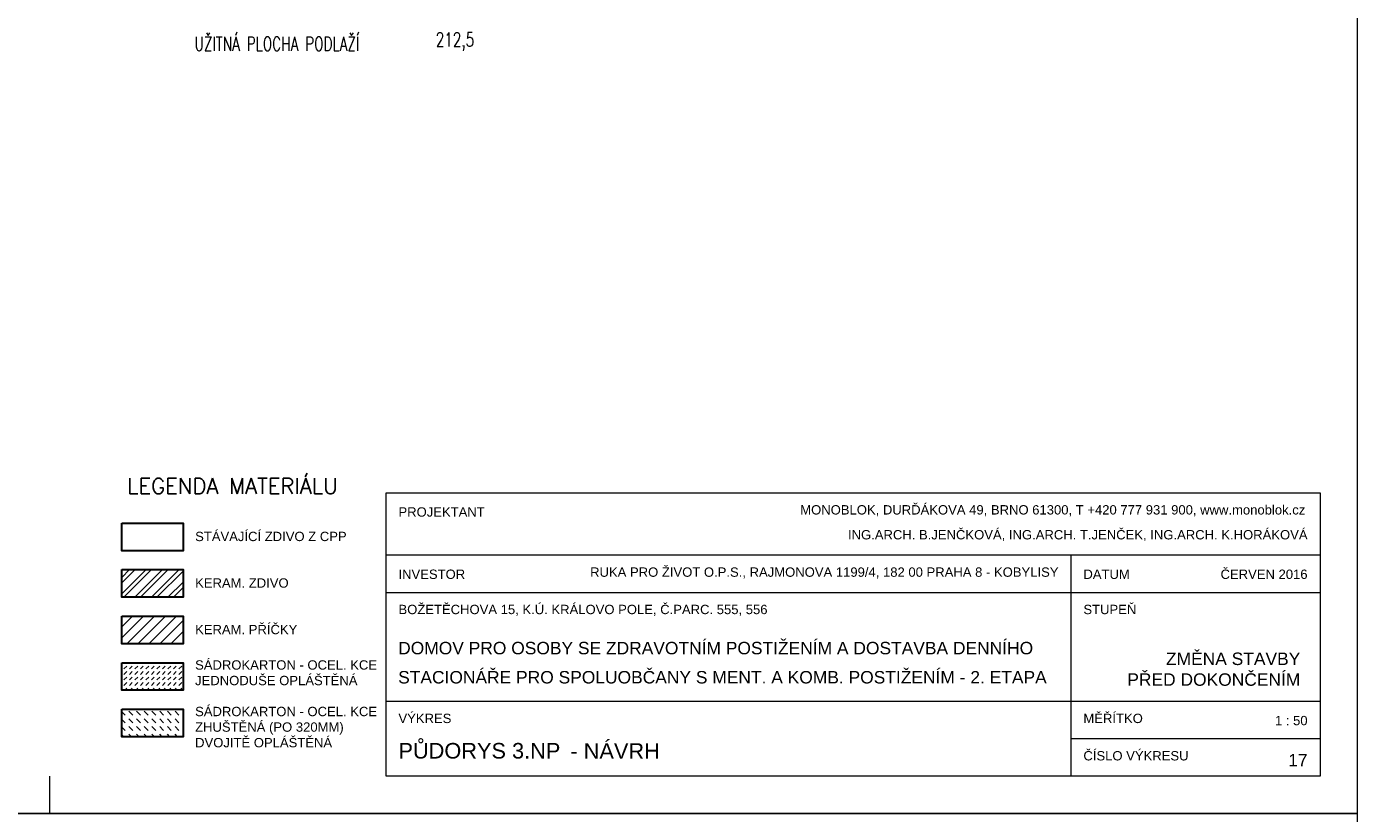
# Model space of a CAD drawing. Header units: millimetres. Extents: x -300958 to -108039, y 30118 to 292543.
# Tile 208 of 256: x -184419 to -173733, y 134957 to 141275. Entities that reach past the tile are written whole.
import ezdxf

# ---------------------------------------------------------------- set-up
doc = ezdxf.new("R2010")
doc.units = ezdxf.units.MM
doc.header["$MEASUREMENT"] = 0
for name, color, linetype, lineweight in [('legenda', 7, 'Continuous', 13), ('Materiály', 1, 'Continuous', 13), ('navrh', 1, 'Continuous', 9), ('popis', 7, 'Continuous', 9), ('RAMECEK', 7, 'Continuous', 0), ('walls', 7, 'Continuous', 13)]:
    doc.layers.add(name, color=color, linetype=linetype, lineweight=lineweight)
doc.styles.add('GENERATED_STYLE_8', font='arial.ttf')
doc.styles.add('Style-Arial', font='arial.ttf')

# ---------------------------------------------------------------- blocks, each defined once
blk = doc.blocks.new('*U49')
at = {"layer": 'RAMECEK', "linetype": 'Continuous', "lineweight": 0}
blk.add_line((5250, -11138), (5250, -10838), dxfattribs=at)
at = {"layer": 'RAMECEK', "linetype": 'Continuous', "lineweight": 0, "flags": 128}
blk.add_lwpolyline([(-15750, -11138), (15750, -11138), (15750, 11137), (-15750, 11137)], close=True, dxfattribs=at)

msp = doc.modelspace()

# ---------------------------------------------------------------- hatches: boundary and pattern name
at = {"layer": 'Materiály', "linetype": 'Continuous', "lineweight": 0}
h = msp.add_hatch(dxfattribs=at)
h.set_pattern_fill('ANSI32', color=256, scale=250, style=0)
h.set_pattern_definition([(45, (31500, 0), (-66.29126, 66.29126), []), (45, (31544.19, 0), (-66.29126, 66.29126), [])])
h.paths.add_polyline_path([(-183654.4, 136692.9), (-183162.2, 136692.9), (-183162.2, 136914.8), (-183654.4, 136914.8)])
at = {"layer": 'Materiály', "linetype": 'Continuous'}
h = msp.add_hatch(dxfattribs=at)
h.set_pattern_fill('ANSI31', color=256, scale=500, style=0)
h.set_pattern_definition([(45, (31500, 22275), (-44.194174, 44.194174), [])])
h.paths.add_polyline_path([(-183162.3, 136541.1), (-183654.5, 136541.1), (-183654.5, 136319.2), (-183162.3, 136319.2)])
h = msp.add_hatch(dxfattribs=at)
h.set_pattern_fill('DASH', color=256, scale=250, angle=45, style=0)
h.set_pattern_definition([(45, (31500, 0), (4e-15, 44.194174), [31.25, -31.25])])
h.paths.add_polyline_path([(-183162.4, 135945.5), (-183162.4, 136167.4), (-183654.6, 136167.4), (-183654.6, 135945.5)])
h = msp.add_hatch(dxfattribs=at)
h.set_pattern_fill('DASH', color=256, scale=350, angle=135, style=0)
h.set_pattern_definition([(135, (31500, 0), (-61.871843, 4e-15), [43.75, -43.75])])
h.paths.add_polyline_path([(-183654.6, 135793.7), (-183654.6, 135571.8), (-183162.5, 135571.8), (-183162.5, 135793.7)])

# ---------------------------------------------------------------- linework, layer by layer
at = {"layer": 'legenda', "linetype": 'Continuous', "lineweight": 0}
for p, q in [((-181532.6, 137032.2), (-174032.6, 137032.2)), ((-176032.6, 137032.2), (-176032.6, 135257.5)), ((-181532.6, 136732.2), (-174032.6, 136732.2)), ((-181532.6, 135857.5), (-174032.6, 135857.5)), ((-176032.6, 135557.5), (-174032.6, 135557.5))]:
    msp.add_line(p, q, dxfattribs=at)
at = {"layer": 'legenda', "linetype": 'Continuous', "lineweight": 0, "flags": 128}
msp.add_lwpolyline([(-174032.6, 135257.5), (-181532.6, 135257.5), (-181532.6, 137532.2), (-174032.6, 137532.2)], close=True, dxfattribs=at)
at = {"layer": 'navrh', "linetype": 'Continuous', "lineweight": 30, "flags": 128}
for points in [[(-183654.4, 136914.8), (-183162.2, 136914.8), (-183162.2, 136692.9), (-183654.4, 136692.9)], [(-183654.5, 136541.1), (-183162.3, 136541.1), (-183162.3, 136319.2), (-183654.5, 136319.2)], [(-183654.6, 136167.4), (-183162.4, 136167.4), (-183162.4, 135945.5), (-183654.6, 135945.5)], [(-183654.6, 135793.7), (-183162.5, 135793.7), (-183162.5, 135571.8), (-183654.6, 135571.8)]]:
    msp.add_lwpolyline(points, close=True, dxfattribs=at)
at = {"layer": 'walls', "linetype": 'Continuous', "lineweight": 30, "flags": 128}
msp.add_lwpolyline([(-183654.4, 137288.5), (-183162.2, 137288.5), (-183162.2, 137066.6), (-183654.4, 137066.6)], close=True, dxfattribs=at)

# ---------------------------------------------------------------- block references
at = {"layer": 'RAMECEK', "linetype": 'Continuous', "lineweight": 0}
for p in [(-189482.6, 146095), (-189482.6, 123820)]:
    msp.add_blockref('*U49', p, dxfattribs=at)

# ---------------------------------------------------------------- texts
at = {"layer": 'legenda', "linetype": 'Continuous', "lineweight": 0, "line_spacing_factor": 0.809677}
for s, insert, char_height, attachment_point, rotation, style in [('\\Fromans.shx;\\H1.000000x;\\W0.714286;UŽITNÁ PLOCHA PODLAŽÍ\\H1.000000x;\\W1.000000; ', (-183070.2, 141136.3), 112, 4, 359.99091, 'Style-Arial'), ('{\\Fromans|c0;\\W0.71429;21\\Fromans|c238;2\\Fromans|c0;,\\Fromans|c238;5}', (-181133.3, 141154.4), 112, 4, 359.99091, 'Style-Arial'), ('\\Fromans.shx;LEGENDA MATERIÁLU', (-182765.8, 137585.5), 125, 5, 0.00406, 'GENERATED_STYLE_8')]:
    msp.add_mtext(s, dxfattribs=dict(at, insert=insert, char_height=char_height, attachment_point=attachment_point, rotation=rotation, style=style))
at = {"layer": 'legenda', "linetype": 'Continuous', "lineweight": 0, "style": 'GENERATED_STYLE_8'}
for s, insert, char_height, width, attachment_point in [('MONOBLOK, DURĎÁKOVA 49, BRNO 61300, T +420 777 931 900, www.monoblok.cz', (-174150.9, 137432.2), 75, 4311.61, 3), ('\\A1;PROJEKTANT  ', (-181432.6, 137415), 75, 1711.466, 1), ('STÁVAJÍCÍ ZDIVO Z CPP', (-183065.4, 137218.6), 75, 1711.466, 1), ('ING.ARCH. B.JENČKOVÁ, ING.ARCH. T.JENČEK, ING.ARCH. K.HORÁKOVÁ', (-174132.6, 137232.2), 75, 5486.569, 3), ('\\A1;INVESTOR', (-181432.6, 136915), 75, 1711.466, 1), ('RUKA PRO ŽIVOT O.P.S., RAJMONOVA 1199/4, 182 00 PRAHA 8 - KOBYLISY', (-176132.6, 136932.2), 75, 3880.28, 3), ('\\A1;DATUM', (-175932.6, 136915), 75, 689.424, 1), ('ČERVEN 2016', (-174132.6, 136915), 75, 828.958, 3), ('KERAM. ZDIVO', (-183065.5, 136844.9), 75, 1711.466, 1), ('BOŽETĚCHOVA 15, K.Ú. KRÁLOVO POLE, Č.PARC. 555, 556', (-181432.6, 136632.2), 75, 3474.693, 1), ('STUPEŇ', (-175932.6, 136632.2), 75, 945.177, 1), ('KERAM. PŘÍČKY', (-183065.6, 136471.2), 75, 1711.466, 1), ('SÁDROKARTON - OCEL. KCE JEDNODUŠE OPLÁŠTĚNÁ', (-183065.7, 136186.7), 75, 1711.466, 1), ('SÁDROKARTON - OCEL. KCE ZHUŠTĚNÁ (PO 320MM)\\PDVOJITĚ OPLÁŠTĚNÁ', (-183065.7, 135813), 75, 1711.466, 1), ('VÝKRES', (-181432.6, 135757.6), 75, 1711.466, 1), ('MĚŘÍTKO', (-175932.6, 135757.6), 75, 810.571, 1), ('1 : 50', (-174132.6, 135740.3), 75, 828.957, 3), ('PŮDORYS 3.NP', (-181432.7, 135396.1), 125, 4195.239, 7), ('- NÁVRH', (-180051.8, 135396.1), 125, 4195.239, 7), ('ČÍSLO VÝKRESU', (-175932.6, 135457.6), 75, 931.717, 1), ('17', (-174132.6, 135434.6), 100, 828.958, 3)]:
    msp.add_mtext(s, dxfattribs=dict(at, insert=insert, char_height=char_height, width=width, attachment_point=attachment_point))
at = {"layer": 'popis', "linetype": 'Continuous', "lineweight": 0, "char_height": 100, "style": 'GENERATED_STYLE_8'}
for s, insert, width, attachment_point in [('DOMOV PRO OSOBY SE ZDRAVOTNÍM POSTIŽENÍM A DOSTAVBA DENNÍHO', (-181435.2, 136233.2), 5612.613, 7), ('ZMĚNA STAVBY \\PPŘED DOKONČENÍM', (-174190.8, 135980.5), 1841.776, 9), ('STACIONÁŘE PRO SPOLUOBČANY S MENT. A KOMB. POSTIŽENÍM - 2. ETAPA', (-181435.2, 135999.1), 5612.613, 7)]:
    msp.add_mtext(s, dxfattribs=dict(at, insert=insert, width=width, attachment_point=attachment_point))

doc.saveas('drawing.dxf')
